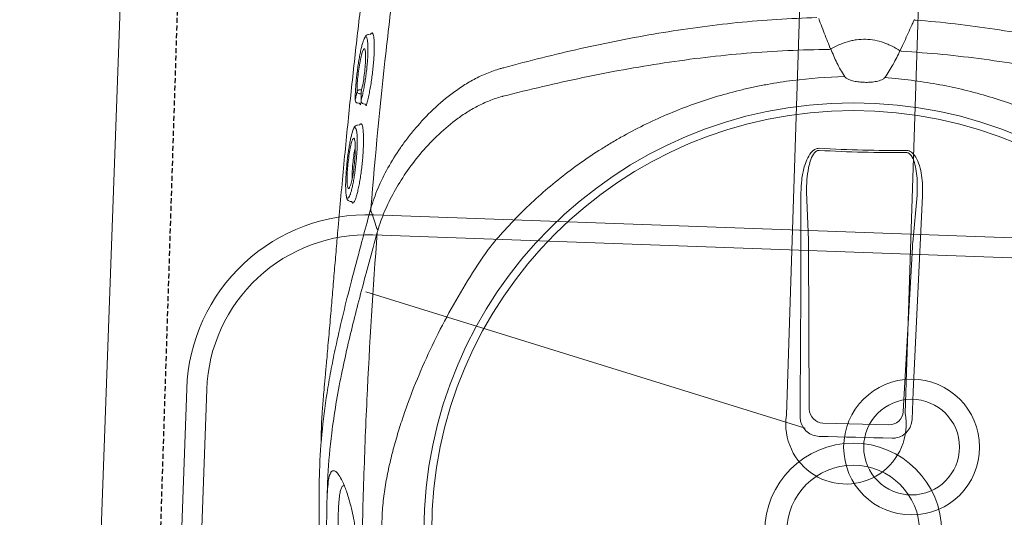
# Model space of a CAD drawing. Header units: millimetres. Extents: x 297264 to 416219, y -77299 to -23696.
# Tile 114 of 187: x 328169 to 328414, y -26383 to -26259. Entities that reach past the tile are written whole.
import ezdxf

# ---------------------------------------------------------------- set-up
doc = ezdxf.new("R2010")
doc.units = ezdxf.units.MM
doc.header["$LTSCALE"] = 2.5
doc.linetypes.add('11aa1PB-bd$0$11aa1PB-af$0$TRATTEGGIATA', pattern=[0.75, 0.5, -0.25])
for name, color, linetype, lineweight in [('CKD Equipments', 252, 'Continuous', 0), ('EQUIPMENT', 210, 'Continuous', 0), ('HATCH LIGHT', 250, 'Continuous', 0), ('K Equipment', 30, 'Continuous', 9)]:
    doc.layers.add(name, color=color, linetype=linetype, lineweight=lineweight)
doc.layers.add('FAINTEQUIP', color=253, linetype='Continuous')

# ---------------------------------------------------------------- blocks, each defined once
blk = doc.blocks.new('H-WASH')
at = {"layer": 'CKD Equipments', "color": 4}
for p, q in [((-20, 0), (-20, -40)), ((-2.566, -16.927), (-13.624, -13.925))]:
    blk.add_line(p, q, dxfattribs=at)
for points in [[(-13.5, -38), (13.5, -38, 0.414214), (18, -33.5), (18, -16.5, 0.414214), (13.5, -12), (-13.5, -12, 0.414214), (-18, -16.5), (-18, -33.5, 0.414214)], [(-13.5, -37.5), (13.5, -37.5, 0.414214), (17.5, -33.5), (17.5, -16.5, 0.414214), (13.5, -12.5), (-13.5, -12.5, 0.414214), (-17.5, -16.5), (-17.5, -33.5, 0.414214)]]:
    blk.add_lwpolyline(points, format="xyb", close=True, dxfattribs=at)
for radius in [1.693, 1.193]:
    blk.add_circle((0.1, -17.305), radius, dxfattribs=at)
blk = doc.blocks.new('G$C62143A14')
at = {"linetype": 'Continuous', "lineweight": 0}
for p, q in [((48.57, 345.63), (48.03, 345.57)), ((45.34, 329.13), (45.33, 329.04)), ((46.82, 328.73), (46.75, 328.33)), ((46.79, 328.96), (46.78, 328.89)), ((45.95, 328.38), (46.32, 328.34)), ((47.41, 328.22), (47.77, 328.17)), ((46.65, 322.92), (46.12, 322.87)), ((159.41, 298.28), (158.51, 310.14)), ((186.05, 310.43), (185.4, 298.56)), ((44.97, 303.8), (45.36, 303.77)), ((45.65, 303.41), (45.51, 303.55)), ((45.8, 303.47), (45.65, 303.41)), ((49.57, 299.48), (50.21, 302.26)), ((161.16, 256.1), (159.47, 297.14)), ((185.36, 297.41), (184.56, 256.36)), ((181.11, 252.93), (164.68, 252.75))]:
    blk.add_line(p, q, dxfattribs=at)
at = {"linetype": 'Continuous', "lineweight": 0, "flags": 128}
for points in [[(158.93, 254.16), (158.73, 261.15), (158.52, 268.13), (158.3, 275.11), (158.08, 282.09), (157.85, 289.07), (157.62, 296.03), (157.38, 303), (157.14, 309.95)], [(187.42, 310.28), (187.32, 303.32), (187.24, 296.35), (187.15, 289.38), (187.08, 282.4), (187.01, 275.42), (186.94, 268.44), (186.88, 261.45), (186.82, 254.46)], [(50.36, 301.27), (50.36, 301.27), (50.36, 301.27)], [(51.87, 297.29), (51.12, 299.29), (50.37, 301.26)], [(182.02, 249.63), (179.75, 249.61), (177.48, 249.59), (175.2, 249.56), (172.93, 249.54), (170.66, 249.51), (168.39, 249.49), (166.11, 249.46), (163.84, 249.43)]]:
    blk.add_lwpolyline(points, dxfattribs=at)
at = {"linetype": 'Continuous', "lineweight": 0}
for radius in [106.93, 105, 22.05, 16.56]:
    blk.add_circle((173.18, 226), radius, dxfattribs=at)
for centre, radius, start, end in [((177.96, 356.51), 6.29, 334.3284, 337.7748), ((157.41, 358.16), 13.42, 294.4256, 295.9261), ((157.61, 342.91), 6.49, 29.2266, 32.2639), ((186.11, 358.47), 13.42, 245.3063, 246.8069), ((46.34, 331.01), 0.662, 90.4906, 162.5797), ((46.36, 331.4), 0.685, 195.9711, 268.143), ((46.03, 329.07), 0.7, 182.9235, 263.468), ((47.48, 328.91), 0.7, 181.8037, 263.5226), ((168.31, 679.3), 358.14, 268.8832, 272.3493), ((168.31, 679.42), 358.79, 268.8832, 272.3492), ((164.68, 256.28), 3.53, 182.7979, 269.9804), ((181.03, 256.45), 3.53, 271.252, 358.4345)]:
    blk.add_arc(centre, radius, start, end, dxfattribs=at)
for centre, major_axis, start_param, end_param in [((159.19, 296.52), (0.09, -3.5), 1.744011, 2.093077), ((185.66, 296.81), (-0.02, -3.5), 4.190109, 4.539174)]:
    blk.add_ellipse(centre, major_axis=major_axis, ratio=0.086139, start_param=start_param, end_param=end_param, dxfattribs=at)
for points, knots in [([(48.93, 381.81), (48.6, 379.21), (47.9, 373.59), (47.04, 365.37), (46.3, 357.46), (45.69, 350.42), (45.11, 343.22), (44.57, 335.88), (44.05, 328.44), (43.55, 320.81), (43.08, 313.03), (42.64, 305.12), (42.26, 298.03), (41.95, 291.8), (41.68, 286.4), (41.42, 281.01), (41.15, 275.42), (40.92, 270.71), (40.72, 266.92), (40.56, 263.77), (40.38, 260.45), (40.21, 257.38), (40.08, 254.83), (39.98, 252.7), (39.9, 250.79), (39.84, 248.9), (39.83, 247.83), (39.91, 243.32)], [0, 0, 0, 0, 0.063316, 0.137046, 0.187379, 0.237747, 0.288072, 0.337874, 0.387718, 0.437523, 0.488782, 0.540075, 0.591317, 0.625909, 0.660493, 0.695746, 0.730982, 0.771161, 0.791716, 0.812265, 0.841912, 0.872106, 0.896195, 0.920292, 0.944907, 0.969526, 1, 1, 1, 1]), ([(50.21, 302.26), (50.81, 315.39), (51.6, 328.49), (53.06, 348.08), (53.59, 354.61), (54.76, 367.64), (55.39, 374.15), (56.07, 380.65)], [0, 0, 0, 0, 0.5, 0.5, 0.75, 0.75, 1, 1, 1, 1]), ([(82.05, 338.49), (88.31, 340.43), (94.62, 342.26), (104.17, 344.77), (107.37, 345.57), (113.78, 347.08), (117, 347.79), (126.68, 349.77), (133.19, 350.9), (143.02, 352.25), (146.31, 352.64), (152.9, 353.29), (156.2, 353.56), (159.5, 353.76)], [0, 0, 0, 0, 0.25, 0.25, 0.375, 0.375, 0.5, 0.5, 0.75, 0.75, 0.875, 0.875, 1, 1, 1, 1]), ([(159.99, 353.53), (160.13, 353.19), (160.28, 352.84), (160.43, 352.5), (160.72, 351.82), (161.01, 351.14), (161.3, 350.47), (161.59, 349.79), (161.88, 349.11), (162.18, 348.43), (162.47, 347.76), (162.76, 347.08), (163.05, 346.4)], [0.0002616, 0.0002616, 0.0002616, 0.0002616, 0.00188464, 0.00188464, 0.00188464, 0.00508207, 0.00508207, 0.00508207, 0.00827951, 0.00827951, 0.00827951, 0.01147698, 0.01147698, 0.01147698, 0.01147698]), ([(180.5, 346.27), (181.01, 347.27), (181.28, 347.96), (181.56, 348.64), (181.83, 349.32), (182.11, 350.01), (182.38, 350.69), (182.66, 351.38), (182.94, 352.06), (183.21, 352.74), (183.35, 353.09), (183.49, 353.44), (183.64, 353.79)], [0, 0, 0, 0, 0.00319655, 0.00319655, 0.00319655, 0.00639307, 0.00639307, 0.00639307, 0.00958958, 0.00958958, 0.00958958, 0.01121538, 0.01121538, 0.01121538, 0.01121538]), ([(184.11, 354.02), (187.42, 353.89), (190.73, 353.7), (197.33, 353.19), (200.62, 352.87), (210.48, 351.74), (217.01, 350.75), (226.74, 348.97), (229.97, 348.33), (236.41, 346.95), (239.63, 346.22), (249.23, 343.92), (255.57, 342.23), (261.88, 340.42)], [0, 0, 0, 0, 0.125, 0.125, 0.25, 0.25, 0.5, 0.5, 0.625, 0.625, 0.75, 0.75, 1, 1, 1, 1]), ([(180.5, 346.27), (179.86, 346.65), (179.19, 347.01), (178.15, 347.48), (177.8, 347.62), (177.09, 347.9), (176.73, 348.02), (174.91, 348.58), (173.41, 348.82), (171.09, 348.8), (170.32, 348.73), (169.18, 348.53), (168.8, 348.44), (168.06, 348.25), (167.7, 348.14), (165.9, 347.54), (164.56, 346.88), (163.28, 346.09)], [0, 0, 0, 0, 0.125, 0.125, 0.1875, 0.1875, 0.25, 0.25, 0.5, 0.5, 0.625, 0.625, 0.6875, 0.6875, 0.75, 0.75, 1, 1, 1, 1]), ([(48.74, 345.83), (48.76, 345.86), (48.87, 345.99), (49, 345.97), (49.09, 345.79), (49.13, 345.73)], [0, 0, 0, 0, 0.160118, 0.714475, 1, 1, 1, 1]), ([(162.9, 345.95), (156.01, 345.65), (149.15, 345.08), (138.9, 343.85), (135.48, 343.38), (128.69, 342.33), (125.3, 341.74), (115.17, 339.84), (108.47, 338.36), (98.51, 335.9), (95.2, 335.04), (88.61, 333.25), (85.33, 332.31), (82.06, 331.35)], [0, 0, 0, 0, 0.25, 0.25, 0.375, 0.375, 0.5, 0.5, 0.75, 0.75, 0.875, 0.875, 1, 1, 1, 1]), ([(163.28, 346.09), (163.79, 344.92), (164.33, 343.78), (165.22, 342.1), (165.53, 341.55), (166.18, 340.47), (166.53, 339.93), (166.9, 339.41)], [0, 0, 0, 0, 0.5, 0.5, 0.75, 0.75, 1, 1, 1, 1]), ([(177.03, 339.52), (177.39, 340.05), (177.72, 340.59), (178.35, 341.69), (178.65, 342.25), (179.5, 343.94), (180.02, 345.1), (180.5, 346.27)], [0, 0, 0, 0, 0.25, 0.25, 0.5, 0.5, 1, 1, 1, 1]), ([(262.02, 333.28), (258.73, 334.18), (255.43, 335.04), (248.8, 336.69), (245.48, 337.48), (235.46, 339.73), (228.74, 341.06), (218.57, 342.75), (215.17, 343.26), (208.35, 344.16), (204.93, 344.56), (194.65, 345.57), (187.78, 345.99), (180.88, 346.15)], [0, 0, 0, 0, 0.125, 0.125, 0.25, 0.25, 0.5, 0.5, 0.625, 0.625, 0.75, 0.75, 1, 1, 1, 1]), ([(47.01, 344.4), (46.98, 344.33), (46.88, 344.11), (46.69, 343.49), (46.46, 342.54), (46.24, 341.39), (46.03, 340.08), (45.84, 338.67), (45.67, 337.16), (45.53, 335.62), (45.42, 334.09), (45.34, 332.62), (45.3, 331.25), (45.3, 330.07), (45.32, 329.43), (45.34, 329.13)], [0, 0, 0, 0, 0.034967, 0.11668, 0.198521, 0.28284, 0.363401, 0.446271, 0.52675, 0.609595, 0.689692, 0.772207, 0.85087, 0.93183, 1, 1, 1, 1]), ([(46.79, 328.96), (46.87, 329.3), (47.03, 330), (47.26, 331.25), (47.48, 332.65), (47.66, 334.12), (47.82, 335.66), (47.94, 337.19), (48.02, 338.69), (48.07, 340.09), (48.07, 341.38), (48.03, 342.5), (47.95, 343.44), (47.87, 344.05), (47.8, 344.27), (47.79, 344.33)], [0, 0, 0, 0, 0.081121, 0.164592, 0.245691, 0.329206, 0.409093, 0.49132, 0.570813, 0.652715, 0.73066, 0.81084, 0.889237, 0.969944, 1, 1, 1, 1]), ([(48.03, 345.57), (47.98, 345.55), (47.79, 345.55), (47.54, 345.37), (47.32, 345.13), (47.17, 344.9), (47.09, 344.69), (47.01, 344.4)], [0, 0, 0, 0, 0.085263, 0.298133, 0.53129, 0.85157, 1, 1, 1, 1]), ([(47.79, 344.33), (47.76, 344.44), (47.68, 344.73), (47.54, 344.94), (47.34, 344.96), (47.17, 344.77), (47.05, 344.49), (47.01, 344.4)], [0, 0, 0, 0, 0.142974, 0.381895, 0.621008, 0.867279, 1, 1, 1, 1]), ([(49.13, 345.73), (49.16, 345.68), (49.25, 345.55), (49.38, 345.02), (49.51, 344.18), (49.59, 343.09), (49.63, 341.8), (49.62, 340.35), (49.57, 338.78), (49.47, 337.13), (49.34, 335.45), (49.17, 333.78), (48.96, 332.16), (48.73, 330.64), (48.47, 329.22), (48.28, 328.43), (48.19, 328.03)], [0, 0, 0, 0, 0.036944, 0.111064, 0.185167, 0.25898, 0.332797, 0.405887, 0.478972, 0.551758, 0.624553, 0.69822, 0.771885, 0.845998, 0.920119, 1, 1, 1, 1]), ([(48.57, 345.63), (48.57, 345.63), (48.63, 345.76), (48.69, 345.8), (48.74, 345.83)], [0, 0, 0, 0, 0.031421, 1, 1, 1, 1]), ([(45.71, 331.21), (45.69, 331.75), (45.67, 332.78), (45.76, 334.81), (45.94, 336.87), (46.19, 338.84), (46.49, 340.42), (46.71, 341.33), (46.82, 341.49), (46.83, 341.5)], [0, 0, 0, 0, 0.170858, 0.332147, 0.492014, 0.656195, 0.819988, 0.986588, 1, 1, 1, 1]), ([(47.35, 341.5), (47.4, 341.27), (47.51, 340.77), (47.56, 339.28), (47.52, 337.42), (47.37, 335.36), (47.13, 333.35), (46.9, 331.99), (46.76, 331.38), (46.73, 331.23)], [0, 0, 0, 0, 0.140566, 0.301933, 0.463305, 0.622013, 0.785773, 0.94855, 1, 1, 1, 1]), ([(46.83, 341.5), (46.92, 341.67), (47.11, 342.02), (47.29, 341.92), (47.35, 341.55), (47.35, 341.5)], [0, 0, 0, 0, 0.4462454, 0.9349282, 1, 1, 1, 1]), ([(79.75, 293.03), (82.31, 296.45), (85.04, 299.7), (90.82, 305.84), (93.86, 308.74), (100.26, 314.21), (103.61, 316.77), (108.01, 319.76), (108.9, 320.35), (110.69, 321.5), (111.6, 322.06), (114.34, 323.72), (116.19, 324.76), (121.81, 327.74), (125.65, 329.52), (133.49, 332.64), (137.5, 334), (142.63, 335.43), (143.66, 335.7), (145.73, 336.21), (146.78, 336.46), (149.91, 337.15), (152, 337.55), (158.29, 338.58), (162.49, 339.04), (166.97, 339.32)], [0, 0, 0, 0, 0.125, 0.125, 0.25, 0.25, 0.375, 0.375, 0.40625, 0.40625, 0.4375, 0.4375, 0.5, 0.5, 0.625, 0.625, 0.75, 0.75, 0.78125, 0.78125, 0.8125, 0.8125, 0.875, 0.875, 1, 1, 1, 1]), ([(166.9, 339.41), (166.97, 339.32), (167.04, 339.24), (167.21, 339.09), (167.3, 339.02), (167.59, 338.84), (167.79, 338.74), (168.21, 338.57), (168.43, 338.5), (168.86, 338.38), (169.08, 338.33), (169.74, 338.21), (170.18, 338.15), (171.08, 338.08), (171.53, 338.07), (172.43, 338.08), (172.88, 338.1), (173.77, 338.19), (174.21, 338.25), (174.86, 338.39), (175.08, 338.45), (175.51, 338.58), (175.72, 338.65), (176.14, 338.83), (176.35, 338.93), (176.63, 339.12), (176.72, 339.19), (176.89, 339.34), (176.96, 339.43), (177.03, 339.52)], [0, 0, 0, 0, 0.03125, 0.03125, 0.0625, 0.0625, 0.125, 0.125, 0.1875, 0.1875, 0.25, 0.25, 0.375, 0.375, 0.5, 0.5, 0.625, 0.625, 0.75, 0.75, 0.8125, 0.8125, 0.875, 0.875, 0.9375, 0.9375, 0.96875, 0.96875, 1, 1, 1, 1]), ([(176.96, 339.43), (179.33, 339.32), (181.45, 339.19), (184.64, 338.91), (185.7, 338.8), (187.83, 338.55), (188.88, 338.42), (194.15, 337.67), (198.29, 336.84), (206.46, 334.76), (210.49, 333.5), (216.42, 331.29), (218.39, 330.49), (221.31, 329.22), (222.28, 328.78), (224.21, 327.87), (225.17, 327.41), (229.93, 325.02), (233.59, 322.91), (240.66, 318.33), (244.06, 315.86), (248.96, 311.86), (250.56, 310.48), (252.91, 308.34), (253.69, 307.62), (255.22, 306.14), (255.98, 305.39), (259.71, 301.59), (262.53, 298.39), (265.16, 295.03)], [0, 0, 0, 0, 0.0625, 0.0625, 0.09375, 0.09375, 0.125, 0.125, 0.25, 0.25, 0.375, 0.375, 0.4375, 0.4375, 0.46875, 0.46875, 0.5, 0.5, 0.625, 0.625, 0.75, 0.75, 0.8125, 0.8125, 0.84375, 0.84375, 0.875, 0.875, 1, 1, 1, 1]), ([(50.2, 302.21), (50.41, 303.06), (50.64, 303.91), (51.18, 305.63), (51.48, 306.49), (52.46, 309.06), (53.22, 310.78), (54.96, 314.19), (55.94, 315.9), (57.56, 318.43), (58.13, 319.28), (59.03, 320.54), (59.34, 320.96), (59.96, 321.8), (60.29, 322.21), (61.93, 324.29), (63.33, 325.9), (66.37, 329.01), (68, 330.49), (70.64, 332.59), (71.56, 333.27), (73.48, 334.56), (74.47, 335.17), (76.51, 336.3), (77.56, 336.82), (79.2, 337.51), (79.75, 337.73), (80.6, 338.03), (80.88, 338.13), (81.46, 338.31), (81.75, 338.4), (82.04, 338.48)], [0, 0, 0, 0, 0.0625, 0.0625, 0.125, 0.125, 0.25, 0.25, 0.375, 0.375, 0.4375, 0.4375, 0.46875, 0.46875, 0.5, 0.5, 0.625, 0.625, 0.75, 0.75, 0.8125, 0.8125, 0.875, 0.875, 0.9375, 0.9375, 0.96875, 0.96875, 0.984375, 0.984375, 1, 1, 1, 1]), ([(45.34, 329.13), (45.4, 329.49), (45.46, 329.84), (45.52, 330.2), (45.58, 330.54), (45.64, 330.87), (45.71, 331.21)], [0, 0, 0, 0, 0.002000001, 0.002000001, 0.002000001, 0.003901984, 0.003901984, 0.003901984, 0.003901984]), ([(46.33, 331.68), (46.41, 331.68), (46.49, 331.68), (46.57, 331.68), (46.69, 331.69), (46.81, 331.69), (46.83, 331.69)], [0.0007933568, 0.0007933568, 0.0007933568, 0.0007933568, 0.0011395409, 0.0011395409, 0.0011395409, 0.0016472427, 0.0016472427, 0.0016472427, 0.0016472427]), ([(46.73, 331.23), (46.74, 330.87), (46.75, 330.51), (46.76, 330.15), (46.77, 329.75), (46.78, 329.36), (46.79, 328.96)], [0, 0, 0, 0, 0.002000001, 0.002000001, 0.002000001, 0.004171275, 0.004171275, 0.004171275, 0.004171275]), ([(81.91, 331.3), (81.36, 331.14), (80.83, 330.96), (79.77, 330.57), (79.26, 330.35), (77.73, 329.68), (76.75, 329.18), (75.33, 328.37), (74.86, 328.09), (73.94, 327.5), (73.48, 327.2), (72.15, 326.27), (71.29, 325.63), (68.84, 323.63), (67.32, 322.21), (64.5, 319.27), (63.18, 317.74), (60.74, 314.58), (59.62, 312.99), (57.58, 309.77), (56.66, 308.15), (55.43, 305.71), (55.04, 304.9), (54.31, 303.27), (53.97, 302.45), (53.04, 300), (52.53, 298.38), (52.13, 296.78)], [0, 0, 0, 0, 0.03125, 0.03125, 0.0625, 0.0625, 0.125, 0.125, 0.15625, 0.15625, 0.1875, 0.1875, 0.25, 0.25, 0.375, 0.375, 0.5, 0.5, 0.625, 0.625, 0.75, 0.75, 0.8125, 0.8125, 0.875, 0.875, 1, 1, 1, 1]), ([(46.74, 330.72), (46.69, 330.72), (46.56, 330.72), (46.42, 330.72), (46.34, 330.72)], [0, 0, 0, 0, 0.397181, 1, 1, 1, 1]), ([(46.32, 328.34), (46.36, 328.33), (46.44, 328.31), (46.52, 328.25), (46.56, 328.19), (46.57, 328.18), (46.57, 328.17), (46.57, 328.17), (46.57, 328.16)], [0, 0, 0, 0, 0.254985, 0.463826, 0.637296, 0.783337, 0.926867, 1, 1, 1, 1]), ([(46.75, 328.33), (46.73, 328.23), (46.71, 328.14), (46.67, 328.01), (46.66, 327.97), (46.63, 327.96), (46.62, 327.96), (46.61, 327.98), (46.6, 327.99), (46.59, 328.04), (46.58, 328.07), (46.58, 328.14), (46.58, 328.15), (46.57, 328.16)], [0, 0, 0, 0, 0.25, 0.25, 0.5, 0.5, 0.625, 0.625, 0.75, 0.75, 0.875, 0.875, 1, 1, 1, 1]), ([(47.77, 328.17), (47.78, 328.17), (47.82, 328.17), (47.9, 328.14), (47.97, 328.08), (48.01, 328.02), (48.01, 328), (48.01, 327.99), (48.01, 327.99)], [0, 0, 0, 0, 0.005493, 0.289143, 0.515025, 0.705708, 0.87243, 1, 1, 1, 1]), ([(48.19, 328.03), (48.18, 327.98), (48.15, 327.87), (48.1, 327.78), (48.05, 327.81), (48.02, 327.89), (48.01, 327.98), (48.01, 327.99)], [0, 0, 0, 0, 0.170931, 0.43557, 0.700344, 0.964272, 1, 1, 1, 1]), ([(45.11, 321.69), (45.09, 321.64), (45, 321.45), (44.84, 320.86), (44.63, 319.96), (44.44, 318.85), (44.25, 317.58), (44.09, 316.19), (43.95, 314.73), (43.84, 313.22), (43.76, 311.73), (43.71, 310.29), (43.69, 308.94), (43.71, 307.72), (43.77, 306.65), (43.85, 305.81), (43.93, 305.27), (43.99, 305.12), (44, 305.09)], [0, 0, 0, 0, 0.023226, 0.092931, 0.162639, 0.232676, 0.302714, 0.372201, 0.441684, 0.510683, 0.579678, 0.648044, 0.716408, 0.784299, 0.852186, 0.919822, 0.987451, 1, 1, 1, 1]), ([(44.77, 305.11), (44.81, 305.22), (44.93, 305.5), (45.13, 306.21), (45.35, 307.2), (45.55, 308.37), (45.74, 309.69), (45.91, 311.11), (46.04, 312.6), (46.14, 314.11), (46.21, 315.58), (46.24, 316.99), (46.22, 318.29), (46.18, 319.46), (46.1, 320.44), (46, 321.18), (45.92, 321.48), (45.89, 321.6)], [0, 0, 0, 0, 0.045419, 0.115839, 0.186799, 0.257754, 0.32863, 0.399501, 0.469663, 0.539816, 0.608957, 0.678085, 0.746838, 0.815591, 0.884388, 0.95319, 1, 1, 1, 1]), ([(46.12, 322.87), (46.08, 322.84), (45.89, 322.85), (45.64, 322.67), (45.42, 322.43), (45.27, 322.2), (45.19, 321.99), (45.11, 321.69)], [0, 0, 0, 0, 0.0760045, 0.2920195, 0.5221541, 0.8303026, 1, 1, 1, 1]), ([(45.89, 321.6), (45.87, 321.66), (45.81, 321.92), (45.67, 322.18), (45.47, 322.26), (45.28, 322.08), (45.16, 321.8), (45.11, 321.69)], [0, 0, 0, 0, 0.074975, 0.308763, 0.600633, 0.840221, 1, 1, 1, 1]), ([(47.15, 323.14), (47.22, 323.01), (47.36, 322.78), (47.52, 322.03), (47.64, 321.1), (47.73, 319.94), (47.78, 318.6), (47.78, 317.11), (47.75, 315.53), (47.67, 313.89), (47.55, 312.24), (47.4, 310.61), (47.22, 309.05), (47.01, 307.61), (46.77, 306.32), (46.53, 305.23), (46.28, 304.37), (46.03, 303.74), (45.88, 303.56), (45.8, 303.47)], [0, 0, 0, 0, 0.066966, 0.12566, 0.184351, 0.242449, 0.30055, 0.358196, 0.415842, 0.473121, 0.530398, 0.588231, 0.646066, 0.704525, 0.762985, 0.822038, 0.881088, 0.940546, 1, 1, 1, 1]), ([(46.65, 322.92), (46.66, 322.94), (46.72, 323.08), (46.78, 323.12), (46.83, 323.14)], [0, 0, 0, 0, 0.269637, 1, 1, 1, 1]), ([(46.83, 323.14), (46.86, 323.17), (46.97, 323.31), (47.07, 323.21), (47.15, 323.14)], [0, 0, 0, 0, 0.258674, 1, 1, 1, 1]), ([(182.99, 321.46), (183.22, 321.44), (183.67, 321.42), (184.43, 321.02), (185.38, 320.07), (186.27, 318.31), (186.94, 316.01), (187.36, 313.28), (187.4, 311.36), (187.42, 310.28)], [0, 0, 0, 0, 0.0522268, 0.1042313, 0.1923821, 0.3606157, 0.5543927, 0.7486822, 1, 1, 1, 1]), ([(44.19, 307.56), (44.18, 307.58), (44.1, 307.78), (44.03, 308.8), (43.99, 310.49), (44.06, 312.55), (44.21, 314.67), (44.44, 316.66), (44.72, 318.23), (44.92, 319.03), (45.02, 319.2), (45.03, 319.21)], [0, 0, 0, 0, 0.015121, 0.155418, 0.294804, 0.433435, 0.572075, 0.71203, 0.853105, 0.994782, 1, 1, 1, 1]), ([(45.51, 319.2), (45.57, 319.04), (45.69, 318.64), (45.79, 317.29), (45.81, 315.44), (45.72, 313.35), (45.53, 311.24), (45.28, 309.37), (44.99, 307.95), (44.8, 307.52), (44.72, 307.33)], [0, 0, 0, 0, 0.0984, 0.230543, 0.361452, 0.492139, 0.623641, 0.756097, 0.8899, 1, 1, 1, 1]), ([(45.03, 319.21), (45.08, 319.31), (45.23, 319.62), (45.41, 319.65), (45.5, 319.28), (45.51, 319.2)], [0, 0, 0, 0, 0.294516, 0.862877, 1, 1, 1, 1]), ([(157.14, 309.95), (157.13, 311.04), (157.12, 313.22), (157.56, 316.01), (158.26, 318.33), (159.01, 319.82), (159.93, 320.77), (160.64, 321.18), (161.14, 321.21), (161.33, 321.23)], [0, 0, 0, 0, 0.25332, 0.506196, 0.65059, 0.817687, 0.886369, 0.955719, 1, 1, 1, 1]), ([(161.31, 320.69), (161.18, 320.69), (160.86, 320.66), (160.54, 320.45), (160.2, 320.13), (159.65, 319.36), (159.16, 317.99), (158.7, 315.82), (158.44, 313.21), (158.49, 311.17), (158.51, 310.14)], [0, 0, 0, 0, 0.034894, 0.07906, 0.092988, 0.155615, 0.320186, 0.468315, 0.732642, 1, 1, 1, 1]), ([(186.05, 310.43), (186.05, 311.45), (186.05, 313.24), (185.78, 315.8), (185.34, 317.95), (184.73, 319.59), (184.06, 320.51), (183.55, 320.86), (183.22, 320.94), (183.06, 320.93), (183.01, 320.93)], [0, 0, 0, 0, 0.265211, 0.46586, 0.668447, 0.834858, 0.915193, 0.958561, 0.988769, 1, 1, 1, 1]), ([(45.26, 309.38), (45.24, 309.62), (45.2, 310.29), (45.23, 311.82), (45.32, 313.71), (45.49, 315.53), (45.65, 316.8), (45.75, 317.23), (45.77, 317.32)], [0, 0, 0, 0, 0.1171914, 0.3236173, 0.5316923, 0.7421657, 0.9517971, 1, 1, 1, 1]), ([(44.47, 307), (44.44, 307.01), (44.33, 307.03), (44.25, 307.33), (44.19, 307.56)], [0, 0, 0, 0, 0.26459, 1, 1, 1, 1]), ([(44.72, 307.33), (44.7, 307.27), (44.61, 307.01), (44.53, 307.01), (44.47, 307)], [0, 0, 0, 0, 0.212645, 1, 1, 1, 1]), ([(44, 305.09), (44.04, 304.8), (44.09, 304.57), (44.21, 304.32), (44.42, 304.02), (44.64, 303.9), (44.97, 303.8)], [0, 0, 0, 0, 0.150992, 0.540293, 0.796534, 1, 1, 1, 1]), ([(44, 305.09), (44.04, 304.95), (44.14, 304.63), (44.26, 304.57), (44.32, 304.54)], [0, 0, 0, 0, 0.453626, 1, 1, 1, 1]), ([(44.32, 304.54), (44.44, 304.58), (44.58, 304.62), (44.74, 305.04), (44.77, 305.11)], [0, 0, 0, 0, 0.8365957, 1, 1, 1, 1]), ([(45.51, 303.55), (45.47, 303.56), (45.41, 303.59), (45.37, 303.74), (45.36, 303.77)], [0, 0, 0, 0, 0.735294, 1, 1, 1, 1]), ([(50.2, 302.21), (50.19, 302.14), (50.18, 302.06), (50.17, 301.89), (50.18, 301.81), (50.21, 301.64), (50.23, 301.56), (50.28, 301.41), (50.32, 301.34), (50.36, 301.27)], [0, 0, 0, 0, 0.25, 0.25, 0.5, 0.5, 0.75, 0.75, 1, 1, 1, 1]), ([(50.2, 302.21), (50.2, 302.22), (50.2, 302.22), (50.21, 302.23), (50.21, 302.24), (50.21, 302.25), (50.21, 302.26)], [0, 0, 0, 0, 0.00003361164, 0.00003361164, 0.00003361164, 0.00009841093, 0.00009841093, 0.00009841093, 0.00009841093]), ([(45.6, 147.31), (45.02, 149.63), (44.08, 153.42), (43.14, 158.58), (42.52, 162.49), (42.07, 166.08), (41.78, 169.32), (41.57, 172.51), (41.43, 175.54), (41.32, 178.54), (41.24, 181.43), (41.18, 184.13), (41.11, 187.04), (41.05, 190.57), (40.96, 194.84), (40.86, 199.86), (40.72, 205.12), (40.58, 210.4), (40.42, 215.41), (40.27, 220), (40.12, 224.07), (39.98, 227.69), (39.87, 230.87), (39.8, 233.7), (39.73, 239.01), (39.98, 246.66), (40.84, 255.43), (41.86, 262.6), (42.9, 268.77), (44.25, 275.81), (46, 283.98), (47.78, 291.81), (49.04, 297.24), (49.57, 299.48)], [0, 0, 0, 0, 0.0593635, 0.0971043, 0.1348438, 0.1667324, 0.198607, 0.2201848, 0.2417788, 0.2633349, 0.278122, 0.2929063, 0.3080418, 0.3231723, 0.3441056, 0.3655953, 0.3864814, 0.4080077, 0.4295299, 0.4486306, 0.4683357, 0.4884205, 0.5086324, 0.5289688, 0.5492243, 0.6333183, 0.7152132, 0.756242, 0.7972696, 0.8516973, 0.906117, 0.9611972, 1, 1, 1, 1]), ([(52.02, 296.33), (51.42, 293.79), (50.23, 288.7), (48.59, 281.61), (47.1, 274.85), (45.67, 268), (44.9, 263.56), (44.47, 261.16)], [0, 0, 0, 0, 0.192621, 0.385484, 0.57846, 0.771235, 1, 1, 1, 1]), ([(55.29, 128.94), (54.17, 142.82), (53.27, 156.72), (51.87, 184.59), (51.39, 198.55), (50.98, 219.52), (50.9, 226.52), (50.84, 240.51), (50.86, 247.5), (51.08, 268.46), (51.45, 282.4), (52.02, 296.33)], [0, 0, 0, 0, 0.25, 0.25, 0.5, 0.5, 0.625, 0.625, 0.75, 0.75, 1, 1, 1, 1]), ([(81.21, 156.98), (79.47, 159.59), (77.81, 162.21), (74.65, 167.51), (73.14, 170.18), (70.29, 175.58), (68.94, 178.31), (66.39, 183.83), (65.2, 186.62), (62.96, 192.26), (61.93, 195.1), (60.52, 199.39), (60.07, 200.83), (59.22, 203.72), (58.82, 205.17), (58.08, 208.1), (57.73, 209.57), (57.1, 212.54), (56.82, 214.04), (56.34, 217.05), (56.15, 218.57), (55.94, 220.88), (55.88, 221.66), (55.82, 222.82), (55.8, 223.21), (55.78, 224), (55.77, 224.39), (55.75, 226.36), (55.8, 227.92), (56.02, 230.99), (56.19, 232.52), (56.6, 235.54), (56.85, 237.04), (57.42, 240.02), (57.73, 241.5), (58.42, 244.43), (58.79, 245.89), (59.57, 248.78), (59.98, 250.22), (61.29, 254.51), (62.26, 257.35), (65.39, 265.8), (67.81, 271.36), (71.95, 279.63), (73.4, 282.35), (76.46, 287.74), (78.07, 290.4), (79.75, 293.03)], [0, 0, 0, 0, 0.0625, 0.0625, 0.125, 0.125, 0.1875, 0.1875, 0.25, 0.25, 0.3125, 0.3125, 0.34375, 0.34375, 0.375, 0.375, 0.40625, 0.40625, 0.4375, 0.4375, 0.46875, 0.46875, 0.484375, 0.484375, 0.492187, 0.492187, 0.5, 0.5, 0.53125, 0.53125, 0.5625, 0.5625, 0.59375, 0.59375, 0.625, 0.625, 0.65625, 0.65625, 0.6875, 0.6875, 0.75, 0.75, 0.875, 0.875, 0.9375, 0.9375, 1, 1, 1, 1]), ([(44.47, 261.16), (44.44, 260.98), (43.93, 258.18), (43.23, 253.09), (42.27, 244.62), (41.92, 237.77), (41.88, 232.66), (41.9, 230.93), (41.91, 230.14)], [0, 0, 0, 0, 0.016162, 0.250764, 0.485322, 0.836539, 0.925214, 1, 1, 1, 1]), ([(163.84, 249.43), (163.3, 249.48), (162.2, 249.57), (160.74, 250.39), (159.63, 251.6), (159.05, 252.94), (158.97, 253.82), (158.93, 254.16)], [0, 0, 0, 0, 0.216319, 0.432689, 0.648031, 0.863773, 1, 1, 1, 1]), ([(186.82, 254.46), (186.77, 253.91), (186.65, 252.81), (185.8, 251.35), (184.55, 250.26), (183.21, 249.71), (182.35, 249.65), (182.02, 249.63)], [0, 0, 0, 0, 0.21899, 0.438068, 0.655087, 0.870478, 1, 1, 1, 1]), ([(42.51, 207.1), (42.47, 208.53), (42.43, 209.94), (42.38, 211.68), (42.37, 212.02), (42.35, 212.71), (42.34, 213.05), (42.31, 214.05), (42.29, 214.71), (42.25, 215.99), (42.23, 216.62), (42.2, 217.54), (42.19, 217.85), (42.17, 218.45), (42.16, 218.74), (42.12, 220.18), (42.08, 221.26), (42.04, 222.76), (42.02, 223.24), (41.99, 224.18), (41.98, 224.63), (41.95, 225.92), (41.93, 226.71), (41.91, 228.15), (41.9, 228.82), (41.9, 229.73), (41.9, 230.03), (41.91, 230.59), (41.91, 230.86), (41.94, 232.14), (41.98, 232.98), (42.12, 234.36), (42.22, 234.91), (42.39, 235.55), (42.46, 235.73), (42.56, 235.96), (42.6, 236.03), (42.68, 236.16), (42.72, 236.22), (42.93, 236.46), (43.12, 236.55), (43.54, 236.51), (43.78, 236.38), (44.29, 235.92), (44.57, 235.59), (45.17, 234.68), (45.49, 234.11), (45.93, 233.22), (46.01, 233.03), (46.19, 232.64), (46.28, 232.43), (46.55, 231.79), (46.73, 231.32), (47.11, 230.3), (47.3, 229.74), (47.69, 228.53), (47.89, 227.87), (48.28, 226.45), (48.47, 225.69), (48.86, 224.02), (49.05, 223.12), (49.33, 221.64), (49.42, 221.13), (49.59, 220.08), (49.68, 219.53), (49.84, 218.41), (49.92, 217.83), (50.04, 216.92), (50.07, 216.61), (50.15, 215.99), (50.18, 215.67), (50.35, 214.08), (50.46, 212.76), (50.59, 210.72), (50.63, 210.02), (50.68, 208.96), (50.7, 208.61), (50.72, 207.9), (50.73, 207.54), (50.76, 206.48), (50.77, 205.78), (50.78, 204.72), (50.78, 204.37), (50.78, 203.67), (50.77, 203.32), (50.75, 201.59), (50.71, 200.26), (50.62, 198.67), (50.6, 198.36), (50.56, 197.73), (50.54, 197.42), (50.47, 196.51), (50.42, 195.92), (50.26, 194.23), (50.14, 193.18), (49.94, 191.7), (49.87, 191.23), (49.73, 190.31), (49.65, 189.88), (49.43, 188.62), (49.27, 187.85), (48.95, 186.43), (48.79, 185.78), (48.55, 184.87), (48.46, 184.58), (48.3, 184.02), (48.22, 183.75), (47.82, 182.47), (47.5, 181.62), (46.89, 180.21), (46.6, 179.63), (46.18, 178.94), (46.04, 178.74), (45.78, 178.39), (45.65, 178.25), (45.28, 177.9), (45.05, 177.77), (44.63, 177.73), (44.44, 177.82), (44.09, 178.2), (43.94, 178.5), (43.73, 179.13), (43.66, 179.37), (43.57, 179.79), (43.54, 179.94), (43.48, 180.25), (43.46, 180.41), (43.32, 181.28), (43.24, 182.12), (43.14, 183.4), (43.12, 183.66), (43.09, 184.22), (43.07, 184.52), (43.03, 185.44), (43, 186.1), (42.95, 187.54), (42.93, 188.32), (42.89, 189.61), (42.88, 190.05), (42.86, 190.98), (42.85, 191.47), (42.82, 192.99), (42.79, 194.06), (42.76, 195.79), (42.75, 196.38), (42.73, 197.3), (42.72, 197.62), (42.71, 198.25), (42.7, 198.57), (42.67, 200.18), (42.64, 201.5), (42.6, 203.56), (42.58, 204.26), (42.54, 205.68), (42.53, 206.39), (42.51, 207.1)], [0, 0, 0, 0, 0.015625, 0.015625, 0.019531, 0.019531, 0.023438, 0.023438, 0.03125, 0.03125, 0.039063, 0.039063, 0.042969, 0.042969, 0.046875, 0.046875, 0.0625, 0.0625, 0.070313, 0.070313, 0.078125, 0.078125, 0.09375, 0.09375, 0.109375, 0.109375, 0.117188, 0.117188, 0.125, 0.125, 0.15625, 0.15625, 0.1875, 0.1875, 0.203125, 0.203125, 0.210938, 0.210938, 0.21875, 0.21875, 0.25, 0.25, 0.28125, 0.28125, 0.3125, 0.3125, 0.34375, 0.34375, 0.351563, 0.351563, 0.359375, 0.359375, 0.375, 0.375, 0.390625, 0.390625, 0.40625, 0.40625, 0.421875, 0.421875, 0.4375, 0.4375, 0.445313, 0.445313, 0.453125, 0.453125, 0.460938, 0.460938, 0.464844, 0.464844, 0.46875, 0.46875, 0.484375, 0.484375, 0.492188, 0.492188, 0.496094, 0.496094, 0.5, 0.5, 0.507813, 0.507813, 0.511719, 0.511719, 0.515625, 0.515625, 0.53125, 0.53125, 0.535156, 0.535156, 0.539063, 0.539063, 0.546875, 0.546875, 0.5625, 0.5625, 0.570313, 0.570313, 0.578125, 0.578125, 0.59375, 0.59375, 0.609375, 0.609375, 0.617188, 0.617188, 0.625, 0.625, 0.65625, 0.65625, 0.6875, 0.6875, 0.703125, 0.703125, 0.71875, 0.71875, 0.75, 0.75, 0.78125, 0.78125, 0.8125, 0.8125, 0.828125, 0.828125, 0.835938, 0.835938, 0.84375, 0.84375, 0.875, 0.875, 0.882812, 0.882812, 0.890625, 0.890625, 0.90625, 0.90625, 0.921875, 0.921875, 0.929687, 0.929687, 0.9375, 0.9375, 0.953125, 0.953125, 0.960937, 0.960937, 0.964844, 0.964844, 0.96875, 0.96875, 0.984375, 0.984375, 0.992187, 0.992187, 1, 1, 1, 1]), ([(46.04, 232.96), (45.93, 232.9), (45.82, 232.85), (45.71, 232.79), (45.71, 232.79), (45.71, 232.79), (45.71, 232.79), (45.67, 232.77), (45.51, 232.69), (45.3, 232.13), (45.07, 231.17), (44.91, 229.76), (44.83, 227.85), (44.82, 225.75), (44.86, 223.64), (44.91, 221.68), (44.99, 219.24), (45.09, 216.5), (45.19, 213.73), (45.27, 211.36), (45.34, 209.15), (45.38, 207.84), (45.4, 207.18)], [-0.090918, -0.090918, -0.090918, -0.090918, 0, 0, 0, 0, 0, 0, 0.026213, 0.13292, 0.239613, 0.348571, 0.457474, 0.569041, 0.626082, 0.683094, 0.752821, 0.824315, 0.874905, 0.926701, 0.963078, 1, 1, 1, 1])]:
    blk.add_open_spline(points, degree=3, knots=knots, dxfattribs=at)
for points in [[(183.79, 354.13), (183.85, 354.1), (183.91, 354.07), (183.96, 354.04)], [(183.96, 354.04), (184.01, 354.01), (184.06, 354.01), (184.11, 354.02)], [(162.96, 345.94), (162.94, 345.94), (162.92, 345.95), (162.9, 345.95)], [(163.05, 346.4), (163.06, 346.39), (163.08, 346.39), (163.1, 346.38)], [(180.88, 346.15), (180.86, 346.14), (180.84, 346.13), (180.83, 346.13)], [(82.05, 338.49), (82.05, 338.49), (82.04, 338.48), (82.04, 338.48)], [(82.06, 331.35), (82.01, 331.33), (81.96, 331.32), (81.91, 331.3)], [(50.36, 301.27), (50.36, 301.27), (50.36, 301.27), (50.37, 301.26)], [(51.87, 297.29), (52.01, 297.13), (52.1, 296.95), (52.13, 296.78)], [(52.13, 296.78), (52.09, 296.63), (52.06, 296.48), (52.02, 296.33)]]:
    blk.add_open_spline(points, degree=3, dxfattribs=at)
at = {"layer": 'CKD Equipments'}
blk.add_arc((170.42, 252.78), 15, 173.8395, 12.3466, dxfattribs=at)
blk.add_arc((170.42, 252.78), 15, 173.8395, 12.3466, dxfattribs=at)
blk.add_arc((170.42, 252.78), 15, 173.8395, 12.3466, dxfattribs=at)
blk.add_arc((170.42, 252.78), 15, 173.8395, 12.3466, dxfattribs=at)
blk.add_arc((170.42, 252.78), 15, 173.8395, 12.3466, dxfattribs=at)
blk.add_arc((170.42, 252.78), 15, 173.8395, 12.3466, dxfattribs=at)
at = {"layer": 'EQUIPMENT'}
for points in [[(155.51, 254.39), (154.92, 413.78)], [(155.51, 254.39), (154.92, 413.78)], [(155.51, 254.39), (154.92, 413.78)], [(155.51, 254.39), (154.92, 413.78)], [(155.51, 254.39), (154.92, 413.78)], [(155.51, 254.39), (154.92, 413.78)], [(155.51, 254.39), (154.92, 413.78)], [(155.51, 254.39), (154.92, 413.78)], [(184.49, 414.24), (185.08, 255.99)], [(184.49, 414.24), (185.08, 255.99)], [(184.49, 414.24), (185.08, 255.99)], [(184.49, 414.24), (185.08, 255.99)], [(184.49, 414.24), (185.08, 255.99)], [(184.49, 414.24), (185.08, 255.99)], [(184.49, 414.24), (185.08, 255.99)], [(184.49, 414.24), (185.08, 255.99)]]:
    blk.add_lwpolyline(points, dxfattribs=at)
blk.add_arc((170.42, 252.78), 15, 173.8395, 12.3466, dxfattribs=at)
blk.add_arc((170.42, 252.78), 15, 173.8395, 12.3466, dxfattribs=at)
at = {"layer": 'FAINTEQUIP', "color": 4, "linetype": '11aa1PB-bd$0$11aa1PB-af$0$TRATTEGGIATA'}
blk.add_lwpolyline([(337, 429.45), (338.5, 25.45), (1.5, 24.2), (0, 428.19), (337, 429.45)], dxfattribs=at)

msp = doc.modelspace()

# ---------------------------------------------------------------- hatches: boundary and pattern name
at = {"layer": 'HATCH LIGHT', "true_color": 0x636466}
h = msp.add_hatch(dxfattribs=at)
h.set_pattern_fill('ANSI32', color=251, scale=6)
h.set_pattern_definition([(45, (257511.52, -46725.026), (-40.411153, 40.411153), []), (45, (257538.46, -46725.026), (-40.411153, 40.411153), [])])
h.paths.add_polyline_path([(334654.36, -32589.97), (334460.42, -32638.82), (334641.96, -33359.69), (322089.31, -33359.58, -0.000263), (322074.78, -33559.58), (334898.57, -33559.7)])
h.paths.add_polyline_path([(322503.25, -25157.06), (322303.17, -25157.06, -0.011972), (321821.95, -34256.03), (322022.54, -34256.03, 0.01196)])
h.paths.add_polyline_path([(322486.88, -25697.6), (332165.82, -26046.56, 0.003501), (332659.89, -26800.64), (332827.52, -26691.53), (332277.41, -25850.46), (322493.11, -25497.7, -0.000262)])
h = msp.add_hatch(dxfattribs=at)
h.set_pattern_fill('ANSI36', color=251, scale=7)
h.set_pattern_definition([(45, (257511.52, -46725.026), (11.786586, 43.2174826), [55.5625, -11.1125, 0, -11.1125])])
h.paths.add_polyline_path([(328611.92, -26788.95), (329551.31, -26822.82), (329579.05, -26053.37), (332110.11, -26144.62), (332576.63, -26856.03), (332659.89, -26800.64, -0.003501), (332165.82, -26046.56), (329112.95, -25936.69, -0.403697), (329498.54, -26336.43, -1), (328698.54, -26336.43, -0.424809), (329112.95, -25936.69), (325280.42, -25798.4), (325276.82, -25898.26), (328639.66, -26019.5)])

# ---------------------------------------------------------------- block references
at = {"layer": 'CKD Equipments', "ltscale": 0.25, "rotation": 357.9373069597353}
msp.add_blockref('G$C62143A14', (328195.37, -26605.95), dxfattribs=at)
at = {"layer": 'K Equipment', "xscale": 10, "yscale": 10, "zscale": 10, "rotation": 357.9351876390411}
msp.add_blockref('H-WASH', (328396.36, -26192.28), dxfattribs=at)

doc.saveas('drawing.dxf')
